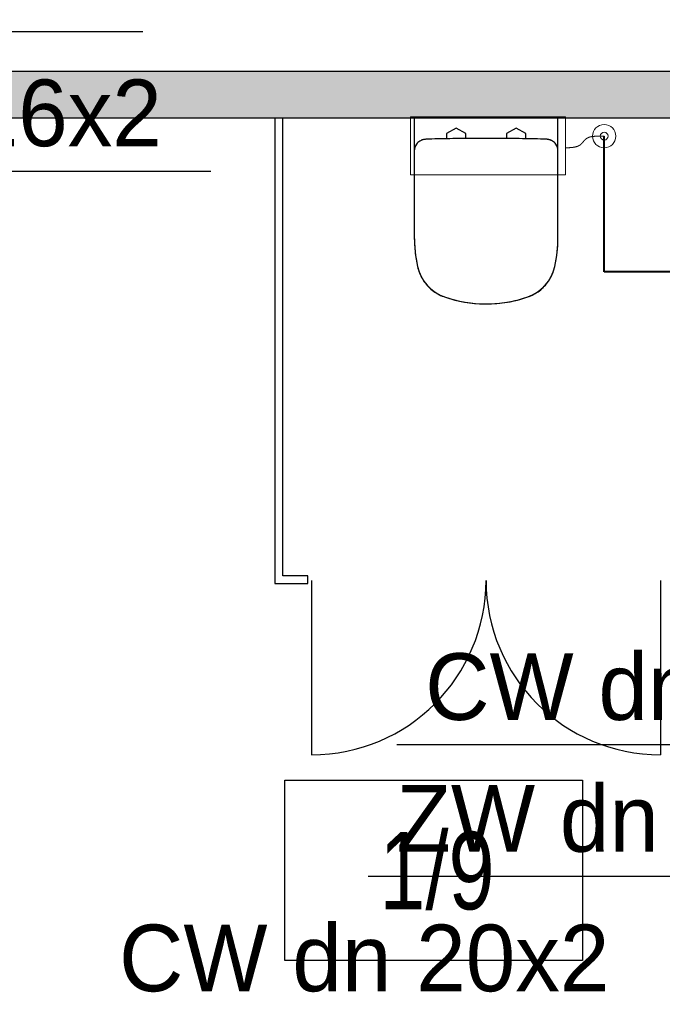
# Model space of a CAD drawing. Header units: millimetres. Extents: x 3698380 to 4312681, y 679670 to 844285.
# Tile 14 of 100: x 3862522 to 3864181, y 788720 to 791260. Entities that reach past the tile are written whole.
import ezdxf

# ---------------------------------------------------------------- set-up
doc = ezdxf.new("R2010")
doc.units = ezdxf.units.MM
doc.header["$LTSCALE"] = 10
doc.linetypes.add('H2OCW', pattern=[0])
for name, color, linetype, lineweight in [('A-DOOR', 7, 'Continuous', 9), ('SAN_Odbiorniki H2O na rzucie', 7, 'Continuous', 13), ('SAN_Przewody zimnej wody H2O na rzucie', 5, 'Continuous', 40), ('SAN_Przybory H2O na rzucie', 7, 'Continuous', 13)]:
    doc.layers.add(name, color=color, linetype=linetype, lineweight=lineweight)
for name, color, linetype in [('A_bloki', 252, 'Continuous'), ('A_kreskowanie', 8, 'Continuous'), ('A_opis_pom', 3, 'Continuous'), ('A_sc_proj', 2, 'Continuous'), ('A_wymiary', 1, 'Continuous'), ('SAN_Etykiety przewodów H2O na rzucie', 7, 'Continuous'), ('SAN_Piony H2O na rzucie', 8, 'Continuous')]:
    doc.layers.add(name, color=color, linetype=linetype)
doc.styles.add('Etykiety przewodów H2O na rzucie', font='txt')
doc.styles.add('Strzałki', font='ic-isocp.shx', dxfattribs={"width": 0.8})

# ---------------------------------------------------------------- blocks, each defined once
blk = doc.blocks.new('BS_WC WISZĄCE 2 - PlumbingFixture_GroheLimited_EuroCeramicFloorstandingWC_39329000_METRIC - 39329000-V9-1 PIĘTRO')
at = {"layer": 'A_bloki'}
for p, q in [((-18.54, 30.72), (-18.54, 8.6)), ((18.54, 8.6), (18.54, 30.72)), ((-18.54, 8.6), (-18.54, 0)), ((18.54, 0), (18.54, 8.6)), ((-10.24, 5.43), (-10.24, 4.1)), ((-5.26, 4.1), (-5.26, 5.36)), ((5.26, 5.36), (5.26, 4.1)), ((10.24, 4.1), (10.24, 5.43)), ((-10.24, 4.1), (-7.75, 2.67)), ((-7.75, 2.67), (-5.26, 4.1)), ((5.26, 4.1), (7.75, 2.67)), ((7.75, 2.67), (10.24, 4.1)), ((-18.54, 0), (18.54, 0))]:
    blk.add_line(p, q, dxfattribs=at)
at = {"layer": 'A_bloki', "flags": 128}
for points in [[(-10.72, 46.24), (-11.12, 46.09), (-11.52, 45.93), (-11.91, 45.75), (-12.29, 45.55), (-12.67, 45.34), (-13.03, 45.12), (-13.39, 44.88), (-13.74, 44.62), (-14.07, 44.36), (-14.4, 44.07), (-14.71, 43.78), (-15.01, 43.48), (-15.3, 43.16), (-15.58, 42.83), (-15.84, 42.49), (-16.09, 42.14), (-16.33, 41.78), (-16.55, 41.41), (-16.75, 41.03), (-16.94, 40.65), (-17.12, 40.26), (-17.28, 39.86), (-17.42, 39.45), (-17.55, 39.04), (-17.66, 38.63), (-17.71, 38.38)], [(-5.51, 47.56), (-6.16, 47.45), (-7.45, 47.18), (-8.73, 46.86), (-9.99, 46.48), (-10.72, 46.24)], [(-0.07, 48.03), (-0.93, 48.02), (-2.25, 47.96), (-3.56, 47.84), (-4.86, 47.67), (-5.36, 47.59)], [(10.72, 46.24), (9.47, 46.64), (8.2, 47), (6.92, 47.3), (5.63, 47.55), (4.32, 47.75), (3.02, 47.89), (1.7, 47.99), (0.39, 48.03), (0.06, 48.03)], [(17.71, 38.38), (17.61, 38.8), (17.5, 39.21), (17.36, 39.62), (17.21, 40.03), (17.05, 40.42), (16.87, 40.81), (16.67, 41.19), (16.46, 41.57), (16.23, 41.93), (15.99, 42.29), (15.74, 42.63), (15.47, 42.97), (15.19, 43.29), (14.89, 43.6), (14.58, 43.91), (14.27, 44.19), (13.94, 44.47), (13.59, 44.73), (13.24, 44.98), (12.88, 45.21), (12.51, 45.43), (12.14, 45.63), (11.75, 45.82), (11.36, 46), (10.96, 46.15), (10.72, 46.24)], [(-17.71, 38.38), (-17.99, 36.98), (-18.21, 35.57), (-18.31, 34.71)], [(18.32, 34.67), (18.29, 35.01), (18.09, 36.42), (17.83, 37.83), (17.71, 38.38)], [(-18.34, 34.48), (-18.38, 34.14), (-18.49, 32.72), (-18.54, 31.29), (-18.54, 30.72)], [(18.54, 30.72), (18.52, 32.15), (18.43, 33.58), (18.34, 34.44)]]:
    blk.add_lwpolyline(points, dxfattribs=at)
at = {"layer": 'A_bloki'}
for centre, radius, start, end in [((-7.22, 36.08), 10.74, 109.0058, 167.6399), ((0, 15.11), 32.92, 70.9942, 109.0058), ((7.22, 36.08), 10.74, 12.3601, 70.9942), ((17.25, 30.72), 35.79, 167.6399, 180), ((-17.25, 30.72), 35.79, 360, 12.3601), ((-15.44, 8.6), 3.1, 180, 214.986), ((15.44, 8.6), 3.1, 325.014, 360)]:
    blk.add_arc(centre, radius, start, end, dxfattribs=at)
for points, knots in [([(-17.98, 6.82), (-17.87, 6.66), (-17.62, 6.36), (-17.24, 6.08), (-16.96, 5.92), (-16.79, 5.84), (-16.66, 5.79), (-16.53, 5.74), (-16.4, 5.69), (-16.27, 5.66), (-16.13, 5.63), (-15.99, 5.6), (-15.8, 5.58), (-15.66, 5.56), (-15.56, 5.56)], [-1, -1, -1, -1, -0.8, -0.6, -0.5, -0.45, -0.4, -0.35, -0.3, -0.25, -0.2, -0.15, -0.1, 0, 0, 0, 0]), ([(15.56, 5.56), (15.7, 5.57), (15.89, 5.58), (16.1, 5.62), (16.23, 5.65), (16.4, 5.69), (16.57, 5.75), (16.7, 5.8), (16.89, 5.88), (17.2, 6.05), (17.62, 6.36), (17.87, 6.66), (17.98, 6.82)], [-1, -1, -1, -1, -0.85, -0.8125, -0.775, -0.7, -0.625, -0.5875, -0.55, -0.4, -0.2, 0, 0, 0, 0])]:
    blk.add_open_spline(points, degree=3, knots=knots, dxfattribs=at)
blk.add_open_spline([(-15.56, 5.56), (-14.52, 5.52), (-12.45, 5.46), (-9.34, 5.4), (-6.23, 5.35), (-3.12, 5.33), (0, 5.33), (3.11, 5.33), (6.23, 5.35), (9.34, 5.4), (12.45, 5.46), (14.52, 5.52), (15.56, 5.56)], degree=3, dxfattribs=at)
blk = doc.blocks.new('Drzwi-dwuskrzydłowe-panelowe - D 80x200 OŚCIEŻNICA-1 DRZWI-5-976485-1 PIĘTRO')
at = {"layer": 'A_bloki'}
for p, q in [((-45, 0), (-45, -45)), ((45, 0), (45, -45))]:
    blk.add_line(p, q, dxfattribs=at)
for centre, start, end in [((-45, 0), 270, 0), ((45, 0), 180, 270)]:
    blk.add_arc(centre, 45, start, end, dxfattribs=at)
blk = doc.blocks.new('d')
at = {"layer": 'A_kreskowanie', "ltscale": 2}
h = blk.add_hatch(color=252, dxfattribs=at)
h.dxf.hatch_style = 1
h.paths.add_polyline_path([(3731432.76, 791007.02), (3731312.76, 791007.02), (3731312.76, 789647.02), (3731432.76, 789647.02)])
h.paths.add_polyline_path([(3732874.74, 789327.02), (3732874.74, 789347.02), (3731432.76, 789347.02), (3731432.76, 789227.02), (3732874.74, 789227.02)])
h.paths.add_polyline_path([(3732754.74, 789227.02), (3732634.74, 789227.02), (3732634.74, 789127.02), (3732754.74, 789127.02)])
h.paths.add_polyline_path([(3734281.53, 789347.02), (3733874.74, 789347.02), (3733874.74, 789227.02), (3734281.53, 789227.02)])
h.paths.add_polyline_path([(3734161.53, 791007.02), (3734041.53, 791007.02), (3734041.53, 790927.02), (3734041.53, 790357.02), (3734041.53, 789347.02), (3734161.53, 789347.02)])
h.paths.add_polyline_path([(3736381.9, 791007.02), (3736261.9, 791007.02), (3736261.9, 789347.02), (3735463.65, 789347.02), (3735314.74, 789347.02), (3735314.74, 789227.02), (3736381.9, 789227.02)])
h.paths.add_polyline_path([(3735583.65, 789227.02), (3735463.65, 789227.02), (3735463.65, 787727.02), (3735583.65, 787727.02)])
h.paths.add_polyline_path([(3732754.74, 788122.56), (3732634.74, 788122.56), (3732634.74, 787727.02), (3732754.74, 787727.02)])
h.paths.add_polyline_path([(3731432.76, 789527.02), (3731312.76, 789527.02), (3731312.76, 787727.02), (3731432.76, 787727.02)])
h.paths.add_polyline_path([(3730049.12, 787727.02), (3729235.08, 787727.02), (3729235.08, 787627.02), (3729285.08, 787627.02), (3729285.08, 787527.02, 0.0278424), (3729290.65, 787427.02), (3730049.12, 787427.02)])
h.paths.add_polyline_path([(3729285.08, 787527.02), (3729235.08, 787527.02), (3729235.08, 787427.02), (3729290.65, 787427.02, -0.0278424)], flags=17)
h.paths.add_polyline_path([(3729285.08, 787627.02), (3729235.08, 787627.02), (3729235.08, 787527.02), (3729285.08, 787527.02)], flags=17)
h.paths.add_polyline_path([(3729114.74, 784607.02), (3728714.74, 784607.02), (3728714.74, 783607.02), (3729114.74, 783607.02)])
h.paths.add_polyline_path([(3729220.66, 783607.02), (3729114.74, 783607.02), (3729114.74, 783487.02), (3729220.66, 783487.02)])
h.paths.add_polyline_path([(3729309.74, 783607.02), (3729220.66, 783607.02), (3729220.66, 783487.02), (3729309.74, 783487.02)])
h.paths.add_polyline_path([(3732204.74, 783607.02), (3730709.74, 783607.02), (3730709.74, 783487.02), (3732204.74, 783487.02)])
h.paths.add_polyline_path([(3732324.74, 783707.02), (3732204.74, 783707.02), (3732204.74, 781627.02), (3732324.74, 781627.02)])
h.paths.add_polyline_path([(3735344.74, 786027.02), (3735224.74, 786027.02), (3732324.74, 786027.02), (3732324.74, 785907.02), (3735224.74, 785907.02), (3735224.74, 781627.02), (3735344.74, 781627.02)])
h.paths.add_polyline_path([(3744114.74, 791127.02), (3735314.74, 791127.02), (3735314.74, 791007.02), (3744114.74, 791007.02)])
h.paths.add_polyline_path([(3740100.05, 791007.02), (3739980.05, 791007.02), (3739980.05, 787727.02), (3740100.05, 787727.02)])
h.paths.add_polyline_path([(3742214.74, 791007.02), (3742094.74, 791007.02), (3742094.74, 787727.02), (3742214.74, 787727.02)])
h.paths.add_polyline_path([(3727024.74, 793327.02), (3726904.74, 793327.02), (3726904.74, 789127.02), (3727024.74, 789127.02)])
at = {"layer": 'A_opis_pom', "color": 252, "ltscale": 2}
blk.add_lwpolyline([(3737105.54, 789298.57), (3737874.47, 789298.57), (3737874.47, 788833.14), (3737105.54, 788833.14)], close=True, dxfattribs=at)
at = {"layer": 'A_sc_proj', "color": 252, "ltscale": 2}
for points in [[(3729114.74, 791127.02), (3744114.74, 791127.02)], [(3729114.74, 791007.02), (3744114.74, 791007.02)]]:
    blk.add_lwpolyline(points, dxfattribs=at)
at = {"layer": 'A_sc_proj', "color": 252}
blk.add_lwpolyline([(3737080.51, 791007.02), (3737080.51, 789805.19), (3737165.14, 789805.19), (3737165.14, 789825.19), (3737100.51, 789825.19), (3737100.51, 791007.02)], dxfattribs=at)
at = {"layer": 'A-DOOR', "color": 252, "xscale": 10, "yscale": 10, "zscale": 10}
blk.add_blockref('Drzwi-dwuskrzydłowe-panelowe - D 80x200 OŚCIEŻNICA-1 DRZWI-5-976485-1 PIĘTRO', (3737625.14, 789813.59), dxfattribs=at)
at = {"layer": 'A_bloki', "color": 252, "xscale": 10, "yscale": 10, "zscale": 10, "rotation": 180}
blk.add_blockref('BS_WC WISZĄCE 2 - PlumbingFixture_GroheLimited_EuroCeramicFloorstandingWC_39329000_METRIC - 39329000-V9-1 PIĘTRO', (3737625.51, 791007.02), dxfattribs=at)
at = {"layer": 'A_opis_pom', "color": 252, "insert": (3737498.53, 789063.4), "char_height": 200, "attachment_point": 5, "style": 'Strzałki', "bg_fill": 3, "box_fill_scale": 1.2, "bg_fill_color": 256, "bg_fill_transparency": 10554628}
blk.add_mtext('1/9', dxfattribs=at)
blk = doc.blocks.new('ZBPL')
at = {"layer": 'SAN_Przybory H2O na rzucie', "true_color": 0x000000}
blk.add_lwpolyline([(-200, 0), (200, 0), (200, -150), (-200, -150), (-200, 0)], dxfattribs=at)
blk.add_circle((300, -50), 10, dxfattribs=at)
at = {"layer": 'SAN_Przybory H2O na rzucie', "linetype": 'Continuous', "true_color": 0x000000}
blk.add_spline([(200, -80), (201.18805, -79.99701), (202.3524, -79.98808), (203.49335, -79.97327), (204.6112, -79.95264), (205.70625, -79.92625), (206.7788, -79.89416), (207.82915, -79.85643), (208.8576, -79.81312), (209.86445, -79.76429), (210.85, -79.71), (211.81455, -79.65031), (212.7584, -79.58528), (213.68185, -79.51497), (214.5852, -79.43944), (215.46875, -79.35875), (216.3328, -79.27296), (217.17765, -79.18213), (218.0036, -79.08632), (218.81095, -78.98559), (219.6, -78.88), (220.37105, -78.76961), (221.1244, -78.65448), (221.86035, -78.53467), (222.5792, -78.41024), (223.28125, -78.28125), (223.9668, -78.14776), (224.63615, -78.00983), (225.2896, -77.86752), (225.92745, -77.72089), (226.55, -77.57), (227.15755, -77.41491), (227.7504, -77.25568), (228.32885, -77.09237), (228.8932, -76.92504), (229.44375, -76.75375), (229.9808, -76.57856), (230.50465, -76.39953), (231.0156, -76.21672), (231.51395, -76.03019), (232, -75.84), (232.47405, -75.64621), (232.9364, -75.44888), (233.38735, -75.24807), (233.8272, -75.04384), (234.25625, -74.83625), (234.6748, -74.62536), (235.08315, -74.41123), (235.4816, -74.19392), (235.87045, -73.97349), (236.25, -73.75), (236.62055, -73.52351), (236.9824, -73.29408), (237.33585, -73.06177), (237.6812, -72.82664), (238.01875, -72.58875), (238.3488, -72.34816), (238.67165, -72.10493), (238.9876, -71.85912), (239.29695, -71.61079), (239.6, -71.36), (239.89705, -71.10681), (240.1884, -70.85128), (240.47435, -70.59347), (240.7552, -70.33344), (241.03125, -70.07125), (241.3028, -69.80696), (241.57015, -69.54063), (241.8336, -69.27232), (242.09345, -69.00209), (242.35, -68.73), (242.60355, -68.45611), (242.8544, -68.18048), (243.10285, -67.90317), (243.3492, -67.62424), (243.59375, -67.34375), (243.8368, -67.06176), (244.07865, -66.77833), (244.3196, -66.49352), (244.55995, -66.20739), (244.8, -65.92), (245.04005, -65.63141), (245.2804, -65.34168), (245.52135, -65.05087), (245.7632, -64.75904), (246.00625, -64.46625), (246.2508, -64.17256), (246.49715, -63.87803), (246.7456, -63.58272), (246.99645, -63.28669), (247.25, -62.99), (247.50655, -62.69271), (247.7664, -62.39488), (248.02985, -62.09657), (248.2972, -61.79784), (248.56875, -61.49875), (248.8448, -61.19936), (249.12565, -60.89973), (249.4116, -60.59992), (249.70295, -60.29999), (250, -60), (250.30002, -59.70299), (250.60016, -59.41192), (250.90054, -59.12673), (251.20128, -58.84736), (251.5025, -58.57375), (251.80432, -58.30584), (252.10686, -58.04357), (252.41024, -57.78688), (252.71458, -57.53571), (253.02, -57.29), (253.32662, -57.04969), (253.63456, -56.81472), (253.94394, -56.58503), (254.25488, -56.36056), (254.5675, -56.14125), (254.88192, -55.92704), (255.19826, -55.71787), (255.51664, -55.51368), (255.83718, -55.31441), (256.16, -55.12), (256.48522, -54.93039), (256.81296, -54.74552), (257.14334, -54.56533), (257.47648, -54.38976), (257.8125, -54.21875), (258.15152, -54.05224), (258.49366, -53.89017), (258.83904, -53.73248), (259.18778, -53.57911), (259.54, -53.43), (259.89582, -53.28509), (260.25536, -53.14432), (260.61874, -53.00763), (260.98608, -52.87496), (261.3575, -52.74625), (261.73312, -52.62144), (262.11306, -52.50047), (262.49744, -52.38328), (262.88638, -52.26981), (263.28, -52.16), (263.67842, -52.05379), (264.08176, -51.95112), (264.49014, -51.85193), (264.90368, -51.75616), (265.3225, -51.66375), (265.74672, -51.57464), (266.17646, -51.48877), (266.61184, -51.40608), (267.05298, -51.32651), (267.5, -51.25), (267.95302, -51.17649), (268.41216, -51.10592), (268.87754, -51.03823), (269.34928, -50.97336), (269.8275, -50.91125), (270.31232, -50.85184), (270.80386, -50.79507), (271.30224, -50.74088), (271.80758, -50.68921), (272.32, -50.64), (272.83962, -50.59319), (273.36656, -50.54872), (273.90094, -50.50653), (274.44288, -50.46656), (274.9925, -50.42875), (275.54992, -50.39304), (276.11526, -50.35937), (276.68864, -50.32768), (277.27018, -50.29791), (277.86, -50.27), (278.45822, -50.24389), (279.06496, -50.21952), (279.68034, -50.19683), (280.30448, -50.17576), (280.9375, -50.15625), (281.57952, -50.13824), (282.23066, -50.12167), (282.89104, -50.10648), (283.56078, -50.09261), (284.24, -50.08), (284.92882, -50.06859), (285.62736, -50.05832), (286.33574, -50.04913), (287.05408, -50.04096), (287.7825, -50.03375), (288.52112, -50.02744), (289.27006, -50.02197), (290.02944, -50.01728), (290.79938, -50.01331), (291.58, -50.01), (292.37142, -50.00729), (293.17376, -50.00512), (293.98714, -50.00343), (294.81168, -50.00216), (295.6475, -50.00125), (296.49472, -50.00064), (297.35346, -50.00027), (298.22384, -50.00008), (299.10598, -50.00001), (300, -50)], degree=3, dxfattribs=at)
blk = doc.blocks.new('VERTPIPECOLDWATER_H2O_P')
at = {"layer": 'SAN_Przewody zimnej wody H2O na rzucie', "lineweight": 13, "true_color": 0x000000}
blk.add_circle((0, 0), 30, dxfattribs=at)

msp = doc.modelspace()

# ---------------------------------------------------------------- block references
at = {"layer": 'A_wymiary'}
msp.add_blockref('d', (126100.4, 0), dxfattribs=at)

# ---------------------------------------------------------------- next in the draw order: linework, layer by layer
at = {"layer": 'SAN_Etykiety przewodów H2O na rzucie', "true_color": 0x000000}
for p, q in [((3861400.5, 791229.5), (3862839.5, 791229.5)), ((3861550.5, 790869.5), (3863015.5, 790869.5)), ((3864960.5, 789389.5), (3863495.5, 789389.5)), ((3864860.5, 789049.5), (3863421.5, 789049.5))]:
    msp.add_line(p, q, dxfattribs=at)
at = {"layer": 'SAN_Przewody zimnej wody H2O na rzucie', "linetype": 'H2OCW', "true_color": 0x000000}
for p, q in [((3864030.5, 790609.5), (3864030.5, 790959.5)), ((3865050.5, 790609.5), (3864030.5, 790609.5))]:
    msp.add_line(p, q, dxfattribs=at)

# ---------------------------------------------------------------- next in the draw order: block references
at = {"layer": 'SAN_Odbiorniki H2O na rzucie', "true_color": 0x000000}
msp.add_blockref('ZBPL', (3863730.5, 791009.5), dxfattribs=at)
at = {"layer": 'SAN_Piony H2O na rzucie', "true_color": 0x000000}
msp.add_blockref('VERTPIPECOLDWATER_H2O_P', (3864030.5, 790959.5), dxfattribs=at)

# ---------------------------------------------------------------- next in the draw order: texts
at = {"layer": 'SAN_Etykiety przewodów H2O na rzucie', "true_color": 0x000000, "style": 'Etykiety przewodów H2O na rzucie'}
for s, p in [('CW dn 16x2', (3861623.5, 790933.5)), ('CW dn 20x2', (3863568.5, 789453.5)), ('ZW dn 20x2', (3863494.5, 789113.5)), ('CW dn 20x2', (3862778.5, 788753.5))]:
    msp.add_text(s, height=172, dxfattribs=at).set_placement(p)

doc.saveas('drawing.dxf')
